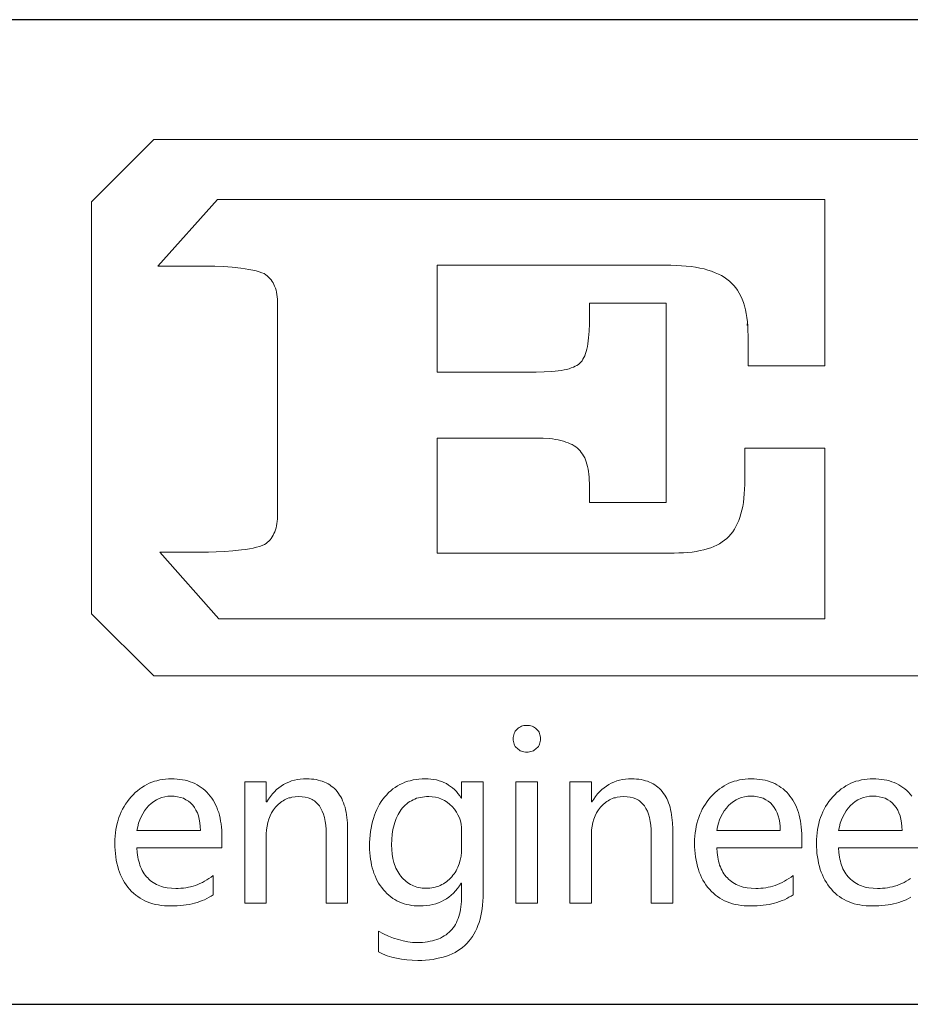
# Model space of a CAD drawing. Header units: millimetres. Extents: x -31 to 479, y -6 to 350.
# Tile 5 of 8: x 406 to 423, y 36 to 54. Entities that reach past the tile are written whole.
import ezdxf
from ezdxf.enums import TextEntityAlignment as Align

# ---------------------------------------------------------------- set-up
doc = ezdxf.new("R2010")
doc.units = ezdxf.units.MM
doc.header["$LTSCALE"] = 12
for name, color, linetype in [('1轮廓实线层', 7, 'Continuous'), ('6文字层', 3, 'Continuous'), ('图层 1', 7, 'Continuous'), ('图框层', 7, 'Continuous')]:
    doc.layers.add(name, color=color, linetype=linetype)
doc.styles.add('PC_TEXTSTYLE', font='isocp.shx', dxfattribs={"width": 0.8, "bigfont": 'hzfs.shx'})

# ---------------------------------------------------------------- blocks, each defined once
blk = doc.blocks.new('PC_TITLE_BLOCK')
for q in [(-40.396, 40.365), (-40.394, 40.343)]:
    blk.add_line((-40.396, 40.343), q)
at = {"layer": '1轮廓实线层'}
for p, q in [((0, 45), (-180, 45)), ((-60, 30), (0, 30))]:
    blk.add_line(p, q, dxfattribs=at)
at = {"layer": '图层 1', "lineweight": 0}
for p, q in [((-50.392, 42.226), (-49.444, 43.174)), ((-49.444, 43.174), (-32.306, 43.174)), ((-49.444, 43.174), (-49.444, 43.174)), ((-50.392, 35.95), (-50.392, 42.226)), ((-49.383, 41.246), (-48.472, 42.263)), ((-48.472, 42.263), (-45.127, 42.263)), ((-45.127, 42.263), (-39.218, 42.263)), ((-39.218, 42.263), (-39.218, 40.998)), ((-41.65, 41.262), (-45.127, 41.262)), ((-45.127, 41.262), (-45.127, 39.631)), ((-41.565, 41.26), (-41.65, 41.262)), ((-41.483, 41.257), (-41.565, 41.26)), ((-41.404, 41.252), (-41.483, 41.257)), ((-41.328, 41.246), (-41.404, 41.252)), ((-48.628, 41.246), (-49.383, 41.246)), ((-48.512, 41.244), (-48.628, 41.246)), ((-48.383, 41.239), (-48.512, 41.244)), ((-48.248, 41.228), (-48.383, 41.239)), ((-48.116, 41.215), (-48.248, 41.228)), ((-48.052, 41.204), (-48.116, 41.215)), ((-47.994, 41.196), (-48.052, 41.204)), ((-47.936, 41.186), (-47.994, 41.196)), ((-47.884, 41.173), (-47.936, 41.186)), ((-47.839, 41.159), (-47.884, 41.173)), ((-47.796, 41.146), (-47.839, 41.159)), ((-47.762, 41.133), (-47.796, 41.146)), ((-47.736, 41.114), (-47.762, 41.133)), ((-47.715, 41.099), (-47.736, 41.114)), ((-41.256, 41.239), (-41.328, 41.246)), ((-41.188, 41.228), (-41.256, 41.239)), ((-41.122, 41.215), (-41.188, 41.228)), ((-41.058, 41.202), (-41.122, 41.215)), ((-40.998, 41.186), (-41.058, 41.202)), ((-40.942, 41.167), (-40.998, 41.186)), ((-40.889, 41.146), (-40.942, 41.167)), ((-40.839, 41.125), (-40.889, 41.146)), ((-40.792, 41.101), (-40.839, 41.125)), ((-40.749, 41.077), (-40.792, 41.101)), ((-47.693, 41.08), (-47.715, 41.099)), ((-47.675, 41.059), (-47.693, 41.08)), ((-47.656, 41.038), (-47.675, 41.059)), ((-47.641, 41.014), (-47.656, 41.038)), ((-47.625, 40.99), (-47.641, 41.014)), ((-47.612, 40.964), (-47.625, 40.99)), ((-47.601, 40.938), (-47.612, 40.964)), ((-40.71, 41.048), (-40.749, 41.077)), ((-40.67, 41.019), (-40.71, 41.048)), ((-40.638, 40.988), (-40.67, 41.019)), ((-40.604, 40.953), (-40.638, 40.988)), ((-40.575, 40.916), (-40.604, 40.953)), ((-39.218, 40.998), (-39.218, 39.728)), ((-47.59, 40.908), (-47.601, 40.938)), ((-47.58, 40.879), (-47.59, 40.908)), ((-47.572, 40.848), (-47.58, 40.879)), ((-47.567, 40.813), (-47.572, 40.848)), ((-47.561, 40.779), (-47.567, 40.813)), ((-40.549, 40.877), (-40.575, 40.916)), ((-40.522, 40.835), (-40.549, 40.877)), ((-40.498, 40.79), (-40.522, 40.835)), ((-47.559, 40.742), (-47.561, 40.779)), ((-47.556, 40.705), (-47.559, 40.742)), ((-47.556, 40.666), (-47.556, 40.705)), ((-47.556, 37.471), (-47.556, 40.666)), ((-42.806, 40.367), (-42.806, 40.681)), ((-42.806, 40.681), (-41.637, 40.681)), ((-41.637, 40.681), (-41.637, 39.163)), ((-40.477, 40.742), (-40.498, 40.79)), ((-40.459, 40.692), (-40.477, 40.742)), ((-40.443, 40.639), (-40.459, 40.692)), ((-40.427, 40.581), (-40.443, 40.639)), ((-40.417, 40.523), (-40.427, 40.581)), ((-40.406, 40.462), (-40.417, 40.523)), ((-42.809, 40.256), (-42.806, 40.367)), ((-40.398, 40.396), (-40.406, 40.462)), ((-40.393, 40.33), (-40.398, 40.396)), ((-42.817, 40.153), (-42.809, 40.256)), ((-40.39, 40.262), (-40.393, 40.33)), ((-40.388, 40.188), (-40.39, 40.262)), ((-42.835, 40.021), (-42.827, 40.064)), ((-42.827, 40.064), (-42.822, 40.106)), ((-42.822, 40.106), (-42.817, 40.153)), ((-40.388, 39.728), (-40.388, 40.188)), ((-42.875, 39.881), (-42.864, 39.913)), ((-42.864, 39.913), (-42.854, 39.945)), ((-42.854, 39.945), (-42.843, 39.982)), ((-42.843, 39.982), (-42.835, 40.021)), ((-42.972, 39.747), (-42.951, 39.765)), ((-42.951, 39.765), (-42.936, 39.781)), ((-42.936, 39.781), (-42.917, 39.802)), ((-42.917, 39.802), (-42.904, 39.826)), ((-42.904, 39.826), (-42.888, 39.852)), ((-42.888, 39.852), (-42.875, 39.881)), ((-45.127, 39.631), (-43.617, 39.631)), ((-43.617, 39.631), (-43.493, 39.633)), ((-43.493, 39.633), (-43.382, 39.638)), ((-43.382, 39.638), (-43.329, 39.644)), ((-43.329, 39.644), (-43.281, 39.649)), ((-43.281, 39.649), (-43.234, 39.657)), ((-43.234, 39.657), (-43.192, 39.665)), ((-43.192, 39.665), (-43.152, 39.673)), ((-43.152, 39.673), (-43.112, 39.683)), ((-43.112, 39.683), (-43.081, 39.694)), ((-43.081, 39.694), (-43.049, 39.707)), ((-43.049, 39.707), (-43.02, 39.72)), ((-43.02, 39.72), (-42.994, 39.734)), ((-42.994, 39.734), (-42.972, 39.747)), ((-39.218, 39.728), (-40.388, 39.728)), ((-41.637, 39.163), (-41.637, 37.645)), ((-43.617, 38.627), (-45.127, 38.627)), ((-45.127, 38.627), (-45.127, 36.874)), ((-43.511, 38.625), (-43.617, 38.627)), ((-43.413, 38.619), (-43.511, 38.625)), ((-43.366, 38.614), (-43.413, 38.619)), ((-43.321, 38.606), (-43.366, 38.614)), ((-43.279, 38.598), (-43.321, 38.606)), ((-43.239, 38.59), (-43.279, 38.598)), ((-43.2, 38.58), (-43.239, 38.59)), ((-43.165, 38.566), (-43.2, 38.58)), ((-43.131, 38.556), (-43.165, 38.566)), ((-43.099, 38.54), (-43.131, 38.556)), ((-43.068, 38.527), (-43.099, 38.54)), ((-43.038, 38.508), (-43.068, 38.527)), ((-43.012, 38.493), (-43.038, 38.508)), ((-42.988, 38.474), (-43.012, 38.493)), ((-42.967, 38.453), (-42.988, 38.474)), ((-42.946, 38.432), (-42.967, 38.453)), ((-42.928, 38.408), (-42.946, 38.432)), ((-42.909, 38.382), (-42.928, 38.408)), ((-40.435, 37.994), (-40.435, 38.474)), ((-40.435, 38.474), (-39.218, 38.474)), ((-39.218, 38.474), (-39.218, 37.175)), ((-42.893, 38.355), (-42.909, 38.382)), ((-42.877, 38.326), (-42.893, 38.355)), ((-42.864, 38.295), (-42.877, 38.326)), ((-42.854, 38.263), (-42.864, 38.295)), ((-42.843, 38.229), (-42.854, 38.263)), ((-42.833, 38.194), (-42.843, 38.229)), ((-42.825, 38.155), (-42.833, 38.194)), ((-42.819, 38.115), (-42.825, 38.155)), ((-42.814, 38.075), (-42.819, 38.115)), ((-42.809, 38.031), (-42.814, 38.075)), ((-42.809, 37.986), (-42.809, 38.031)), ((-42.806, 37.941), (-42.809, 37.986)), ((-40.438, 37.92), (-40.435, 37.994)), ((-42.806, 37.645), (-42.806, 37.941)), ((-40.446, 37.777), (-40.44, 37.846)), ((-40.44, 37.846), (-40.438, 37.92)), ((-40.459, 37.645), (-40.451, 37.711)), ((-40.451, 37.711), (-40.446, 37.777)), ((-41.637, 37.645), (-42.806, 37.645)), ((-40.496, 37.471), (-40.483, 37.526)), ((-40.483, 37.526), (-40.469, 37.584)), ((-40.469, 37.584), (-40.459, 37.645)), ((-47.567, 37.323), (-47.561, 37.357)), ((-47.561, 37.357), (-47.559, 37.394)), ((-47.559, 37.394), (-47.556, 37.431)), ((-47.556, 37.431), (-47.556, 37.471)), ((-40.551, 37.32), (-40.53, 37.368)), ((-40.53, 37.368), (-40.512, 37.418)), ((-40.512, 37.418), (-40.496, 37.471)), ((-47.598, 37.199), (-47.588, 37.228)), ((-47.588, 37.228), (-47.58, 37.257)), ((-47.58, 37.257), (-47.572, 37.289)), ((-47.572, 37.289), (-47.567, 37.323)), ((-40.62, 37.196), (-40.596, 37.236)), ((-40.596, 37.236), (-40.572, 37.278)), ((-40.572, 37.278), (-40.551, 37.32)), ((-47.709, 37.038), (-47.691, 37.056)), ((-47.691, 37.056), (-47.672, 37.077)), ((-47.672, 37.077), (-47.654, 37.098)), ((-47.654, 37.098), (-47.638, 37.12)), ((-47.638, 37.12), (-47.625, 37.146)), ((-47.625, 37.146), (-47.612, 37.172)), ((-47.612, 37.172), (-47.598, 37.199)), ((-40.781, 37.043), (-40.744, 37.069)), ((-40.744, 37.069), (-40.71, 37.096)), ((-40.71, 37.096), (-40.678, 37.127)), ((-40.678, 37.127), (-40.649, 37.162)), ((-40.649, 37.162), (-40.62, 37.196)), ((-39.218, 37.175), (-39.218, 35.871)), ((-48.367, 36.898), (-48.237, 36.908)), ((-48.237, 36.908), (-48.108, 36.922)), ((-48.108, 36.922), (-48.045, 36.929)), ((-48.045, 36.929), (-47.984, 36.94)), ((-47.984, 36.94), (-47.928, 36.951)), ((-47.928, 36.951), (-47.878, 36.964)), ((-47.878, 36.964), (-47.831, 36.974)), ((-47.831, 36.974), (-47.791, 36.99)), ((-47.791, 36.99), (-47.757, 37.003)), ((-47.757, 37.003), (-47.73, 37.019)), ((-47.73, 37.019), (-47.709, 37.038)), ((-41.238, 36.89), (-41.177, 36.9)), ((-41.177, 36.9), (-41.116, 36.911)), ((-41.116, 36.911), (-41.061, 36.924)), ((-41.061, 36.924), (-41.008, 36.937)), ((-41.008, 36.937), (-40.955, 36.956)), ((-40.955, 36.956), (-40.908, 36.974)), ((-40.908, 36.974), (-40.863, 36.995)), ((-40.863, 36.995), (-40.821, 37.017)), ((-40.821, 37.017), (-40.781, 37.043)), ((-48.454, 35.871), (-49.349, 36.89)), ((-49.349, 36.89), (-48.61, 36.89)), ((-48.61, 36.89), (-48.493, 36.893)), ((-48.493, 36.893), (-48.367, 36.898)), ((-45.127, 36.874), (-41.515, 36.874)), ((-41.515, 36.874), (-41.441, 36.877)), ((-41.441, 36.877), (-41.372, 36.879)), ((-41.372, 36.879), (-41.304, 36.885)), ((-41.304, 36.885), (-41.238, 36.89)), ((-49.444, 35.002), (-50.392, 35.95)), ((-39.218, 35.871), (-48.454, 35.871)), ((-48.454, 35.871), (-48.454, 35.871)), ((-9.094, 35.002), (-49.444, 35.002))]:
    blk.add_line(p, q, dxfattribs=at)
for points in [[(-43.965, 34.046), (-43.965, 34.067), (-43.963, 34.086), (-43.957, 34.107), (-43.952, 34.125), (-43.942, 34.144), (-43.934, 34.16), (-43.92, 34.176), (-43.907, 34.191), (-43.891, 34.205), (-43.876, 34.218), (-43.857, 34.228), (-43.841, 34.236), (-43.823, 34.242), (-43.802, 34.247), (-43.78, 34.25), (-43.759, 34.25), (-43.738, 34.25), (-43.717, 34.247), (-43.699, 34.242), (-43.677, 34.236), (-43.659, 34.228), (-43.643, 34.218), (-43.625, 34.205), (-43.611, 34.191), (-43.596, 34.178), (-43.582, 34.16), (-43.572, 34.144), (-43.564, 34.125), (-43.559, 34.107), (-43.553, 34.089), (-43.551, 34.067), (-43.548, 34.046), (-43.551, 34.023), (-43.553, 34.004), (-43.559, 33.983), (-43.564, 33.964), (-43.572, 33.948), (-43.582, 33.93), (-43.596, 33.914), (-43.611, 33.901), (-43.625, 33.885), (-43.643, 33.875), (-43.659, 33.864), (-43.677, 33.856), (-43.699, 33.851), (-43.717, 33.846), (-43.738, 33.843), (-43.759, 33.843), (-43.78, 33.843), (-43.802, 33.846), (-43.823, 33.851), (-43.841, 33.856), (-43.86, 33.864), (-43.876, 33.875), (-43.891, 33.885), (-43.907, 33.901), (-43.92, 33.914), (-43.934, 33.93), (-43.944, 33.948), (-43.952, 33.964), (-43.957, 33.983), (-43.963, 34.004), (-43.965, 34.023), (-43.965, 34.046), (-43.965, 34.046)], [(-48.404, 32.383), (-49.7, 32.383), (-49.695, 32.312), (-49.687, 32.243), (-49.679, 32.211), (-49.671, 32.18), (-49.663, 32.151), (-49.655, 32.121), (-49.645, 32.092), (-49.631, 32.066), (-49.618, 32.04), (-49.605, 32.013), (-49.589, 31.989), (-49.573, 31.968), (-49.555, 31.944), (-49.536, 31.926), (-49.518, 31.905), (-49.497, 31.886), (-49.476, 31.871), (-49.452, 31.855), (-49.428, 31.839), (-49.404, 31.826), (-49.378, 31.815), (-49.352, 31.805), (-49.325, 31.794), (-49.296, 31.786), (-49.267, 31.781), (-49.238, 31.773), (-49.175, 31.768), (-49.106, 31.765), (-49.069, 31.765), (-49.029, 31.768), (-48.992, 31.77), (-48.955, 31.776), (-48.916, 31.784), (-48.882, 31.791), (-48.845, 31.802), (-48.808, 31.812), (-48.773, 31.826), (-48.739, 31.842), (-48.702, 31.857), (-48.668, 31.876), (-48.636, 31.894), (-48.602, 31.916), (-48.567, 31.939), (-48.536, 31.963), (-48.536, 31.67), (-48.567, 31.649), (-48.599, 31.63), (-48.633, 31.612), (-48.668, 31.593), (-48.705, 31.58), (-48.742, 31.564), (-48.781, 31.551), (-48.821, 31.541), (-48.86, 31.53), (-48.903, 31.522), (-48.948, 31.514), (-48.992, 31.509), (-49.037, 31.503), (-49.085, 31.501), (-49.135, 31.498), (-49.183, 31.498), (-49.233, 31.498), (-49.28, 31.501), (-49.328, 31.506), (-49.373, 31.514), (-49.418, 31.522), (-49.46, 31.533), (-49.502, 31.546), (-49.542, 31.562), (-49.579, 31.578), (-49.616, 31.596), (-49.653, 31.617), (-49.687, 31.641), (-49.719, 31.665), (-49.75, 31.691), (-49.782, 31.72), (-49.811, 31.752), (-49.837, 31.784), (-49.864, 31.818), (-49.888, 31.855), (-49.909, 31.892), (-49.93, 31.931), (-49.948, 31.971), (-49.964, 32.013), (-49.98, 32.055), (-49.993, 32.1), (-50.004, 32.148), (-50.014, 32.195), (-50.022, 32.246), (-50.027, 32.296), (-50.033, 32.348), (-50.035, 32.401), (-50.035, 32.457), (-50.035, 32.51), (-50.033, 32.562), (-50.027, 32.613), (-50.02, 32.663), (-50.012, 32.71), (-50.001, 32.755), (-49.988, 32.803), (-49.975, 32.845), (-49.956, 32.89), (-49.94, 32.932), (-49.919, 32.972), (-49.895, 33.011), (-49.872, 33.051), (-49.845, 33.088), (-49.819, 33.125), (-49.79, 33.159), (-49.758, 33.193), (-49.726, 33.225), (-49.692, 33.254), (-49.658, 33.281), (-49.624, 33.304), (-49.587, 33.328), (-49.55, 33.349), (-49.513, 33.368), (-49.473, 33.384), (-49.433, 33.397), (-49.394, 33.407), (-49.352, 33.418), (-49.309, 33.426), (-49.264, 33.431), (-49.219, 33.434), (-49.175, 33.436), (-49.13, 33.434), (-49.087, 33.431), (-49.045, 33.426), (-49.003, 33.42), (-48.963, 33.413), (-48.924, 33.402), (-48.887, 33.391), (-48.852, 33.378), (-48.816, 33.362), (-48.784, 33.344), (-48.75, 33.325), (-48.72, 33.304), (-48.689, 33.281), (-48.662, 33.257), (-48.633, 33.23), (-48.607, 33.201), (-48.583, 33.172), (-48.559, 33.141), (-48.538, 33.109), (-48.52, 33.075), (-48.501, 33.038), (-48.483, 33.001), (-48.47, 32.961), (-48.454, 32.921), (-48.443, 32.879), (-48.433, 32.837), (-48.425, 32.792), (-48.417, 32.747), (-48.412, 32.7), (-48.406, 32.652), (-48.404, 32.599), (-48.404, 32.549), (-48.404, 32.383), (-48.404, 32.383)], [(-46.489, 31.541), (-46.817, 31.541), (-46.817, 32.594), (-46.817, 32.663), (-46.822, 32.729), (-46.83, 32.787), (-46.843, 32.845), (-46.856, 32.895), (-46.875, 32.943), (-46.896, 32.985), (-46.92, 33.022), (-46.933, 33.04), (-46.949, 33.056), (-46.962, 33.069), (-46.978, 33.085), (-46.996, 33.098), (-47.012, 33.109), (-47.031, 33.119), (-47.052, 33.13), (-47.091, 33.143), (-47.136, 33.156), (-47.184, 33.162), (-47.234, 33.164), (-47.287, 33.162), (-47.337, 33.154), (-47.361, 33.148), (-47.385, 33.143), (-47.408, 33.133), (-47.429, 33.125), (-47.451, 33.114), (-47.472, 33.101), (-47.493, 33.088), (-47.514, 33.075), (-47.551, 33.04), (-47.588, 33.003), (-47.619, 32.964), (-47.649, 32.919), (-47.672, 32.871), (-47.691, 32.821), (-47.707, 32.771), (-47.717, 32.716), (-47.725, 32.657), (-47.728, 32.597), (-47.728, 31.541), (-48.055, 31.541), (-48.055, 33.391), (-47.728, 33.391), (-47.728, 33.085), (-47.72, 33.085), (-47.693, 33.127), (-47.664, 33.167), (-47.635, 33.204), (-47.604, 33.238), (-47.572, 33.27), (-47.538, 33.299), (-47.501, 33.325), (-47.464, 33.349), (-47.424, 33.368), (-47.385, 33.386), (-47.342, 33.402), (-47.3, 33.413), (-47.255, 33.423), (-47.21, 33.431), (-47.163, 33.434), (-47.113, 33.436), (-47.076, 33.434), (-47.039, 33.431), (-47.004, 33.428), (-46.97, 33.423), (-46.936, 33.415), (-46.904, 33.407), (-46.875, 33.399), (-46.843, 33.386), (-46.817, 33.373), (-46.788, 33.36), (-46.761, 33.344), (-46.738, 33.325), (-46.714, 33.307), (-46.69, 33.286), (-46.669, 33.265), (-46.648, 33.241), (-46.629, 33.214), (-46.611, 33.188), (-46.595, 33.162), (-46.579, 33.133), (-46.566, 33.101), (-46.553, 33.069), (-46.54, 33.035), (-46.529, 33.001), (-46.521, 32.964), (-46.513, 32.927), (-46.505, 32.887), (-46.5, 32.848), (-46.492, 32.763), (-46.489, 32.673), (-46.489, 31.541), (-46.489, 31.541)], [(-44.425, 31.696), (-44.425, 31.633), (-44.427, 31.572), (-44.433, 31.512), (-44.441, 31.456), (-44.448, 31.401), (-44.459, 31.348), (-44.472, 31.295), (-44.485, 31.247), (-44.504, 31.2), (-44.522, 31.155), (-44.541, 31.113), (-44.565, 31.071), (-44.588, 31.031), (-44.615, 30.994), (-44.644, 30.96), (-44.673, 30.925), (-44.705, 30.894), (-44.739, 30.865), (-44.776, 30.838), (-44.813, 30.815), (-44.852, 30.791), (-44.895, 30.77), (-44.94, 30.751), (-44.984, 30.733), (-45.032, 30.719), (-45.082, 30.706), (-45.135, 30.696), (-45.188, 30.685), (-45.243, 30.677), (-45.301, 30.674), (-45.359, 30.669), (-45.42, 30.669), (-45.507, 30.672), (-45.589, 30.677), (-45.668, 30.688), (-45.742, 30.701), (-45.816, 30.719), (-45.887, 30.741), (-45.956, 30.767), (-46.019, 30.799), (-46.019, 31.115), (-45.943, 31.073), (-45.866, 31.039), (-45.792, 31.01), (-45.716, 30.986), (-45.645, 30.965), (-45.571, 30.952), (-45.499, 30.944), (-45.425, 30.941), (-45.386, 30.941), (-45.346, 30.944), (-45.307, 30.949), (-45.27, 30.952), (-45.233, 30.96), (-45.198, 30.968), (-45.164, 30.975), (-45.132, 30.986), (-45.101, 30.997), (-45.072, 31.01), (-45.043, 31.026), (-45.016, 31.041), (-44.99, 31.06), (-44.966, 31.079), (-44.942, 31.097), (-44.921, 31.118), (-44.9, 31.142), (-44.881, 31.166), (-44.863, 31.192), (-44.847, 31.218), (-44.831, 31.247), (-44.818, 31.277), (-44.805, 31.308), (-44.794, 31.34), (-44.784, 31.374), (-44.776, 31.411), (-44.768, 31.446), (-44.763, 31.485), (-44.757, 31.525), (-44.755, 31.564), (-44.752, 31.607), (-44.752, 31.652), (-44.752, 31.847), (-44.757, 31.847), (-44.786, 31.805), (-44.815, 31.765), (-44.845, 31.728), (-44.876, 31.694), (-44.911, 31.662), (-44.945, 31.633), (-44.982, 31.609), (-45.021, 31.586), (-45.061, 31.564), (-45.103, 31.546), (-45.145, 31.533), (-45.19, 31.52), (-45.238, 31.509), (-45.285, 31.503), (-45.336, 31.498), (-45.388, 31.498), (-45.431, 31.498), (-45.473, 31.501), (-45.512, 31.506), (-45.552, 31.514), (-45.592, 31.522), (-45.629, 31.533), (-45.666, 31.546), (-45.703, 31.559), (-45.737, 31.578), (-45.769, 31.596), (-45.8, 31.614), (-45.832, 31.638), (-45.861, 31.662), (-45.89, 31.688), (-45.919, 31.718), (-45.945, 31.746), (-45.969, 31.778), (-45.993, 31.812), (-46.017, 31.847), (-46.038, 31.881), (-46.056, 31.918), (-46.072, 31.958), (-46.088, 31.997), (-46.101, 32.037), (-46.114, 32.079), (-46.125, 32.121), (-46.133, 32.166), (-46.141, 32.211), (-46.146, 32.259), (-46.151, 32.309), (-46.154, 32.356), (-46.154, 32.409), (-46.154, 32.467), (-46.151, 32.523), (-46.146, 32.578), (-46.141, 32.634), (-46.133, 32.684), (-46.122, 32.737), (-46.109, 32.784), (-46.096, 32.832), (-46.08, 32.879), (-46.064, 32.924), (-46.046, 32.966), (-46.025, 33.009), (-46.001, 33.048), (-45.977, 33.088), (-45.951, 33.125), (-45.924, 33.159), (-45.893, 33.193), (-45.864, 33.225), (-45.832, 33.254), (-45.798, 33.281), (-45.763, 33.304), (-45.729, 33.328), (-45.692, 33.349), (-45.655, 33.365), (-45.615, 33.384), (-45.573, 33.397), (-45.534, 33.407), (-45.491, 33.418), (-45.446, 33.426), (-45.402, 33.431), (-45.354, 33.434), (-45.307, 33.436), (-45.262, 33.434), (-45.219, 33.431), (-45.175, 33.426), (-45.135, 33.418), (-45.095, 33.407), (-45.056, 33.394), (-45.021, 33.378), (-44.984, 33.362), (-44.953, 33.341), (-44.921, 33.32), (-44.889, 33.296), (-44.86, 33.27), (-44.831, 33.241), (-44.808, 33.209), (-44.781, 33.178), (-44.757, 33.141), (-44.752, 33.141), (-44.752, 33.391), (-44.425, 33.391), (-44.425, 31.696), (-44.425, 31.696)], [(-43.928, 31.541), (-43.928, 33.391), (-43.598, 33.391), (-43.598, 31.541), (-43.928, 31.541), (-43.928, 31.541)], [(-41.536, 31.541), (-41.864, 31.541), (-41.864, 32.594), (-41.864, 32.663), (-41.869, 32.729), (-41.877, 32.787), (-41.887, 32.845), (-41.903, 32.895), (-41.922, 32.943), (-41.943, 32.985), (-41.967, 33.022), (-41.98, 33.04), (-41.996, 33.056), (-42.009, 33.069), (-42.025, 33.085), (-42.043, 33.098), (-42.059, 33.109), (-42.077, 33.119), (-42.096, 33.13), (-42.138, 33.143), (-42.183, 33.156), (-42.228, 33.162), (-42.281, 33.164), (-42.334, 33.162), (-42.384, 33.154), (-42.407, 33.148), (-42.431, 33.143), (-42.452, 33.133), (-42.476, 33.125), (-42.497, 33.114), (-42.518, 33.101), (-42.539, 33.088), (-42.561, 33.075), (-42.598, 33.04), (-42.635, 33.003), (-42.666, 32.964), (-42.695, 32.919), (-42.719, 32.871), (-42.738, 32.821), (-42.753, 32.771), (-42.764, 32.716), (-42.772, 32.657), (-42.772, 32.597), (-42.772, 31.541), (-43.102, 31.541), (-43.102, 33.391), (-42.772, 33.391), (-42.772, 33.085), (-42.767, 33.085), (-42.74, 33.127), (-42.711, 33.167), (-42.682, 33.204), (-42.65, 33.238), (-42.616, 33.27), (-42.582, 33.299), (-42.547, 33.325), (-42.51, 33.349), (-42.471, 33.368), (-42.431, 33.386), (-42.389, 33.402), (-42.347, 33.413), (-42.302, 33.423), (-42.257, 33.431), (-42.207, 33.434), (-42.159, 33.436), (-42.122, 33.434), (-42.085, 33.431), (-42.051, 33.428), (-42.017, 33.423), (-41.982, 33.415), (-41.951, 33.407), (-41.919, 33.399), (-41.89, 33.386), (-41.864, 33.373), (-41.835, 33.36), (-41.808, 33.344), (-41.784, 33.325), (-41.761, 33.307), (-41.737, 33.286), (-41.716, 33.265), (-41.695, 33.241), (-41.676, 33.214), (-41.658, 33.188), (-41.642, 33.162), (-41.626, 33.133), (-41.61, 33.101), (-41.6, 33.069), (-41.586, 33.035), (-41.576, 33.001), (-41.568, 32.964), (-41.56, 32.927), (-41.552, 32.887), (-41.547, 32.848), (-41.539, 32.763), (-41.536, 32.673), (-41.536, 31.541), (-41.536, 31.541)], [(-39.569, 32.383), (-40.863, 32.383), (-40.86, 32.312), (-40.85, 32.243), (-40.844, 32.211), (-40.836, 32.18), (-40.829, 32.151), (-40.821, 32.121), (-40.807, 32.092), (-40.797, 32.066), (-40.784, 32.04), (-40.77, 32.013), (-40.755, 31.989), (-40.739, 31.968), (-40.72, 31.944), (-40.702, 31.926), (-40.683, 31.905), (-40.662, 31.886), (-40.641, 31.871), (-40.617, 31.855), (-40.594, 31.839), (-40.57, 31.826), (-40.543, 31.815), (-40.517, 31.805), (-40.491, 31.794), (-40.462, 31.786), (-40.432, 31.781), (-40.403, 31.773), (-40.34, 31.768), (-40.271, 31.765), (-40.234, 31.765), (-40.195, 31.768), (-40.158, 31.77), (-40.118, 31.776), (-40.081, 31.784), (-40.047, 31.791), (-40.01, 31.802), (-39.973, 31.812), (-39.939, 31.826), (-39.902, 31.842), (-39.867, 31.857), (-39.833, 31.876), (-39.801, 31.894), (-39.767, 31.916), (-39.733, 31.939), (-39.701, 31.963), (-39.701, 31.67), (-39.733, 31.649), (-39.764, 31.63), (-39.799, 31.612), (-39.833, 31.593), (-39.87, 31.58), (-39.907, 31.564), (-39.947, 31.551), (-39.986, 31.541), (-40.026, 31.53), (-40.068, 31.522), (-40.113, 31.514), (-40.158, 31.509), (-40.203, 31.503), (-40.25, 31.501), (-40.298, 31.498), (-40.348, 31.498), (-40.398, 31.498), (-40.446, 31.501), (-40.493, 31.506), (-40.538, 31.514), (-40.583, 31.522), (-40.625, 31.533), (-40.667, 31.546), (-40.707, 31.562), (-40.744, 31.578), (-40.781, 31.596), (-40.818, 31.617), (-40.852, 31.641), (-40.884, 31.665), (-40.916, 31.691), (-40.947, 31.72), (-40.976, 31.752), (-41.003, 31.784), (-41.029, 31.818), (-41.053, 31.855), (-41.074, 31.892), (-41.095, 31.931), (-41.114, 31.971), (-41.13, 32.013), (-41.145, 32.055), (-41.159, 32.1), (-41.169, 32.148), (-41.18, 32.195), (-41.188, 32.246), (-41.193, 32.296), (-41.198, 32.348), (-41.201, 32.401), (-41.201, 32.457), (-41.201, 32.51), (-41.196, 32.562), (-41.193, 32.613), (-41.185, 32.663), (-41.177, 32.71), (-41.166, 32.755), (-41.153, 32.803), (-41.14, 32.845), (-41.122, 32.89), (-41.103, 32.932), (-41.085, 32.972), (-41.061, 33.011), (-41.037, 33.051), (-41.011, 33.088), (-40.984, 33.125), (-40.955, 33.159), (-40.924, 33.193), (-40.889, 33.225), (-40.858, 33.254), (-40.823, 33.281), (-40.789, 33.304), (-40.752, 33.328), (-40.715, 33.349), (-40.678, 33.368), (-40.638, 33.384), (-40.599, 33.397), (-40.557, 33.407), (-40.517, 33.418), (-40.475, 33.426), (-40.43, 33.431), (-40.385, 33.434), (-40.34, 33.436), (-40.295, 33.434), (-40.253, 33.431), (-40.211, 33.426), (-40.168, 33.42), (-40.129, 33.413), (-40.089, 33.402), (-40.052, 33.391), (-40.018, 33.378), (-39.981, 33.362), (-39.949, 33.344), (-39.915, 33.325), (-39.886, 33.304), (-39.854, 33.281), (-39.828, 33.257), (-39.799, 33.23), (-39.772, 33.201), (-39.749, 33.172), (-39.725, 33.141), (-39.704, 33.109), (-39.683, 33.075), (-39.667, 33.038), (-39.648, 33.001), (-39.632, 32.961), (-39.619, 32.921), (-39.609, 32.879), (-39.598, 32.837), (-39.59, 32.792), (-39.582, 32.747), (-39.577, 32.7), (-39.572, 32.652), (-39.569, 32.599), (-39.569, 32.549), (-39.569, 32.383), (-39.569, 32.383)], [(-37.713, 32.383), (-39.007, 32.383), (-39.004, 32.312), (-38.994, 32.243), (-38.988, 32.211), (-38.98, 32.18), (-38.972, 32.151), (-38.962, 32.121), (-38.951, 32.092), (-38.941, 32.066), (-38.928, 32.04), (-38.912, 32.013), (-38.898, 31.989), (-38.883, 31.968), (-38.864, 31.944), (-38.846, 31.926), (-38.825, 31.905), (-38.803, 31.886), (-38.782, 31.871), (-38.761, 31.855), (-38.737, 31.839), (-38.711, 31.826), (-38.687, 31.815), (-38.661, 31.805), (-38.632, 31.794), (-38.605, 31.786), (-38.576, 31.781), (-38.545, 31.773), (-38.481, 31.768), (-38.415, 31.765), (-38.376, 31.765), (-38.339, 31.768), (-38.299, 31.77), (-38.262, 31.776), (-38.225, 31.784), (-38.188, 31.791), (-38.154, 31.802), (-38.117, 31.812), (-38.083, 31.826), (-38.046, 31.842), (-38.011, 31.857), (-37.977, 31.876), (-37.943, 31.894), (-37.911, 31.916)], [(-37.908, 31.63), (-37.943, 31.612), (-37.977, 31.593), (-38.011, 31.58), (-38.051, 31.564), (-38.088, 31.551), (-38.127, 31.541), (-38.17, 31.53), (-38.212, 31.522), (-38.254, 31.514), (-38.299, 31.509), (-38.347, 31.503), (-38.394, 31.501), (-38.442, 31.498), (-38.492, 31.498), (-38.542, 31.498), (-38.59, 31.501), (-38.637, 31.506), (-38.682, 31.514), (-38.727, 31.522), (-38.769, 31.533), (-38.809, 31.546), (-38.848, 31.562), (-38.888, 31.578), (-38.925, 31.596), (-38.962, 31.617), (-38.996, 31.641), (-39.028, 31.665), (-39.06, 31.691), (-39.091, 31.72), (-39.118, 31.752), (-39.147, 31.784), (-39.17, 31.818), (-39.194, 31.855), (-39.218, 31.892), (-39.236, 31.931), (-39.255, 31.971), (-39.273, 32.013), (-39.287, 32.055), (-39.3, 32.1), (-39.313, 32.148), (-39.321, 32.195), (-39.329, 32.246), (-39.337, 32.296), (-39.339, 32.348), (-39.342, 32.401), (-39.345, 32.457), (-39.342, 32.51), (-39.339, 32.562), (-39.334, 32.613), (-39.329, 32.663), (-39.321, 32.71), (-39.31, 32.755), (-39.297, 32.803), (-39.281, 32.845), (-39.265, 32.89), (-39.247, 32.932), (-39.229, 32.972), (-39.205, 33.011), (-39.181, 33.051), (-39.155, 33.088), (-39.128, 33.125), (-39.097, 33.159), (-39.065, 33.193), (-39.033, 33.225), (-39.001, 33.254), (-38.967, 33.281), (-38.93, 33.304), (-38.896, 33.328), (-38.859, 33.349), (-38.819, 33.368), (-38.782, 33.384), (-38.743, 33.397), (-38.7, 33.407), (-38.658, 33.418), (-38.616, 33.426), (-38.574, 33.431), (-38.529, 33.434), (-38.484, 33.436), (-38.439, 33.434), (-38.394, 33.431), (-38.352, 33.426), (-38.312, 33.42), (-38.273, 33.413), (-38.233, 33.402), (-38.196, 33.391), (-38.159, 33.378), (-38.125, 33.362), (-38.091, 33.344), (-38.059, 33.325), (-38.027, 33.304), (-37.998, 33.281), (-37.969, 33.257), (-37.943, 33.23), (-37.916, 33.201), (-37.892, 33.172)], [(-48.731, 32.647), (-48.734, 32.708), (-48.739, 32.763), (-48.75, 32.818), (-48.763, 32.869), (-48.779, 32.916), (-48.8, 32.958), (-48.823, 32.998), (-48.85, 33.035), (-48.882, 33.067), (-48.916, 33.093), (-48.953, 33.117), (-48.992, 33.138), (-49.035, 33.151), (-49.08, 33.162), (-49.13, 33.17), (-49.18, 33.172), (-49.227, 33.17), (-49.275, 33.162), (-49.32, 33.151), (-49.362, 33.135), (-49.404, 33.114), (-49.444, 33.09), (-49.484, 33.059), (-49.518, 33.027), (-49.552, 32.987), (-49.584, 32.948), (-49.61, 32.903), (-49.637, 32.858), (-49.655, 32.808), (-49.674, 32.758), (-49.687, 32.702), (-49.7, 32.647), (-48.731, 32.647), (-48.731, 32.647)], [(-44.752, 32.642), (-44.755, 32.694), (-44.76, 32.745), (-44.771, 32.795), (-44.786, 32.842), (-44.808, 32.887), (-44.831, 32.929), (-44.863, 32.972), (-44.895, 33.011), (-44.934, 33.046), (-44.974, 33.077), (-45.013, 33.104), (-45.058, 33.125), (-45.103, 33.143), (-45.151, 33.154), (-45.201, 33.162), (-45.254, 33.164), (-45.288, 33.164), (-45.32, 33.162), (-45.349, 33.156), (-45.38, 33.151), (-45.41, 33.146), (-45.439, 33.138), (-45.465, 33.127), (-45.491, 33.114), (-45.518, 33.101), (-45.542, 33.088), (-45.565, 33.072), (-45.589, 33.053), (-45.61, 33.035), (-45.631, 33.014), (-45.652, 32.993), (-45.671, 32.969), (-45.689, 32.943), (-45.705, 32.916), (-45.721, 32.89), (-45.734, 32.861), (-45.75, 32.832), (-45.761, 32.8), (-45.771, 32.768), (-45.782, 32.734), (-45.79, 32.7), (-45.798, 32.665), (-45.806, 32.628), (-45.811, 32.591), (-45.816, 32.512), (-45.819, 32.428), (-45.816, 32.356), (-45.811, 32.288), (-45.8, 32.222), (-45.784, 32.161), (-45.774, 32.132), (-45.763, 32.103), (-45.753, 32.076), (-45.74, 32.05), (-45.724, 32.024), (-45.711, 31.997), (-45.692, 31.974), (-45.676, 31.95), (-45.658, 31.929), (-45.639, 31.908), (-45.618, 31.889), (-45.597, 31.871), (-45.576, 31.855), (-45.555, 31.839), (-45.531, 31.826), (-45.507, 31.815), (-45.483, 31.805), (-45.46, 31.794), (-45.433, 31.786), (-45.407, 31.781), (-45.38, 31.776), (-45.351, 31.77), (-45.322, 31.77), (-45.293, 31.768), (-45.264, 31.77), (-45.235, 31.77), (-45.206, 31.776), (-45.18, 31.778), (-45.153, 31.786), (-45.127, 31.794), (-45.101, 31.802), (-45.077, 31.812), (-45.053, 31.823), (-45.029, 31.836), (-45.006, 31.85), (-44.984, 31.865), (-44.963, 31.884), (-44.942, 31.902), (-44.921, 31.921), (-44.903, 31.942), (-44.884, 31.966), (-44.866, 31.987), (-44.85, 32.01), (-44.837, 32.034), (-44.823, 32.061), (-44.81, 32.087), (-44.8, 32.114), (-44.789, 32.14), (-44.773, 32.198), (-44.76, 32.256), (-44.755, 32.319), (-44.752, 32.385), (-44.752, 32.642), (-44.752, 32.642)], [(-39.897, 32.647), (-39.899, 32.708), (-39.904, 32.763), (-39.915, 32.818), (-39.928, 32.869), (-39.944, 32.916), (-39.965, 32.958), (-39.989, 32.998), (-40.015, 33.035), (-40.047, 33.067), (-40.081, 33.093), (-40.118, 33.117), (-40.158, 33.138), (-40.2, 33.151), (-40.245, 33.162), (-40.295, 33.17), (-40.345, 33.172), (-40.393, 33.17), (-40.44, 33.162), (-40.485, 33.151), (-40.528, 33.135), (-40.57, 33.114), (-40.609, 33.09), (-40.649, 33.059), (-40.683, 33.027), (-40.718, 32.987), (-40.749, 32.948), (-40.776, 32.903), (-40.802, 32.858), (-40.821, 32.808), (-40.839, 32.758), (-40.852, 32.702), (-40.863, 32.647), (-39.897, 32.647), (-39.897, 32.647)], [(-38.04, 32.647), (-38.043, 32.708), (-38.048, 32.763), (-38.059, 32.818), (-38.069, 32.869), (-38.088, 32.916), (-38.106, 32.958), (-38.133, 32.998), (-38.159, 33.035), (-38.191, 33.067), (-38.223, 33.093), (-38.259, 33.117), (-38.299, 33.138), (-38.344, 33.151), (-38.389, 33.162), (-38.436, 33.17), (-38.489, 33.172), (-38.537, 33.17), (-38.584, 33.162), (-38.629, 33.151), (-38.671, 33.135), (-38.714, 33.114), (-38.753, 33.09), (-38.79, 33.059), (-38.827, 33.027), (-38.862, 32.987), (-38.893, 32.948), (-38.92, 32.903), (-38.943, 32.858), (-38.964, 32.808), (-38.983, 32.758), (-38.996, 32.702), (-39.007, 32.647), (-38.04, 32.647), (-38.04, 32.647)]]:
    blk.add_lwpolyline(points, dxfattribs=at)
at = {"layer": '6文字层', "style": 'PC_TEXTSTYLE', "flags": 8}
for tag, height, width, p, p2 in [('产品名称或材料标记', 7, 0.600652, (-113.463, 28.635), (-66.422, 28.635)), ('图样名称', 5, 2.004495, (-54.785, 19.978), (-5.268, 19.978)), ('标准化', 3.5, 1.023147, (-133.835, 15.372), (-120.752, 15.372)), ('重量', 3.5, 1.408247, (-88.457, 7.542), (-76.549, 7.542)), ('比例', 3.5, 1.385287, (-73.354, 7.542), (-61.929, 7.542)), ('图样代号', 5, 2.006536, (-54.785, 5.63), (-5.516, 5.63)), ('审核', 3.5, 1.579393, (-163.989, 5.367), (-150.634, 5.367)), ('共几页', 3.5, 0.557144, (-108.073, 0.625), (-101.045, 0.625)), ('工艺', 3.5, 1.621807, (-164.21, 0.371), (-150.891, 0.371)), ('日期', 3.5, 1.560088, (-133.835, 0.371), (-120.752, 0.371))]:
    blk.add_attdef(tag, text='', height=height, dxfattribs=dict(at, width=width)).set_placement(p, p2, align=Align.FIT)
at = {"layer": '6文字层', "style": 'PC_TEXTSTYLE', "width": 9.905045, "flags": 8}
blk.add_attdef('设计', text='', height=3.5, rotation=358.4644, dxfattribs=at).set_placement((-164.229, 15.372), (-150.367, 15), align=Align.FIT)
at = {"layer": '6文字层', "color": 3, "style": 'PC_TEXTSTYLE', "width": 0.56476, "flags": 8}
blk.add_attdef('第几页', text='', height=3.5, dxfattribs=at).set_placement((-78.287, 0.753), (-71.163, 0.753), align=Align.FIT)
at = {"layer": '6文字层', "ltscale": 10, "style": 'PC_TEXTSTYLE', "flags": 1}
blk.add_attdef('图纸张数', (-58.679, -0.492), '', height=2.5, dxfattribs=at)

msp = doc.modelspace()

# ---------------------------------------------------------------- block references
at = {"layer": '图框层', "xscale": 1.2, "yscale": 1.2, "zscale": 1.2}
msp.add_blockref('PC_TITLE_BLOCK', (468, 0), dxfattribs=at)

doc.saveas('drawing.dxf')
